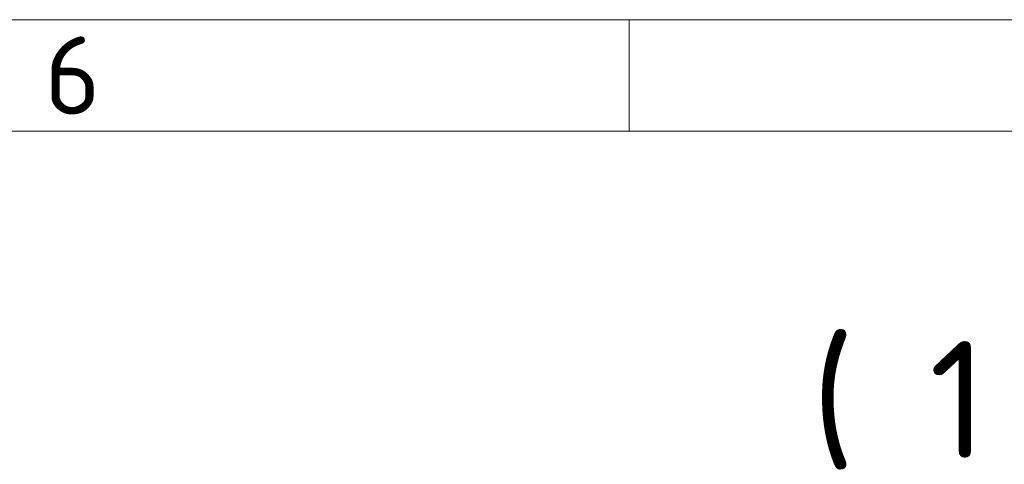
# Model space of a CAD drawing. Header units: millimetres. Extents: x 5 to 415, y 5 to 292.
# Tile 146 of 199: x 283 to 327, y 272 to 292. Entities that reach past the tile are written whole.
import ezdxf

# ---------------------------------------------------------------- set-up
doc = ezdxf.new("R2010")
doc.units = ezdxf.units.MM
doc.layers.add('Rahmen (ISO)', color=7, linetype='Continuous', lineweight=70)
doc.layers.add('Symbol (ISO)', color=7, linetype='Continuous', lineweight=25)
doc.styles.add('Bezeichnungstext (ISO)', font='isocpeur.ttf')

# ---------------------------------------------------------------- blocks, each defined once
blk = doc.blocks.new('Ränder Basler-A3')
at = {"layer": 'Rahmen (ISO)', "color": 7, "lineweight": 18}
blk.add_line((5, 292), (415, 292), dxfattribs=at)
at = {"layer": 'Rahmen (ISO)', "color": 7, "linetype": 'Continuous', "lineweight": 18}
blk.add_line((310, 292), (310, 287), dxfattribs=at)
at = {"layer": 'Rahmen (ISO)', "lineweight": 18}
for p, q in [((260, 287), (310, 287)), ((310, 287), (360, 287))]:
    blk.add_line(p, q, dxfattribs=at)
at = {"layer": 'Rahmen (ISO)', "insert": (285, 289.5), "char_height": 3.5, "attachment_point": 5, "style": 'Bezeichnungstext (ISO)'}
blk.add_mtext('\\fISOCPEUR|b0|i0;{\\H3.5000;6}', dxfattribs=at)

msp = doc.modelspace()

# ---------------------------------------------------------------- block references
msp.add_blockref('Ränder Basler-A3', (0, 0))

# ---------------------------------------------------------------- texts
at = {"layer": 'Symbol (ISO)', "insert": (314.83858106, 271.80800808), "char_height": 5.249999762, "attachment_point": 7, "style": 'Bezeichnungstext (ISO)'}
msp.add_mtext(' ( 1 : 2 )', dxfattribs=at)

doc.saveas('drawing.dxf')
